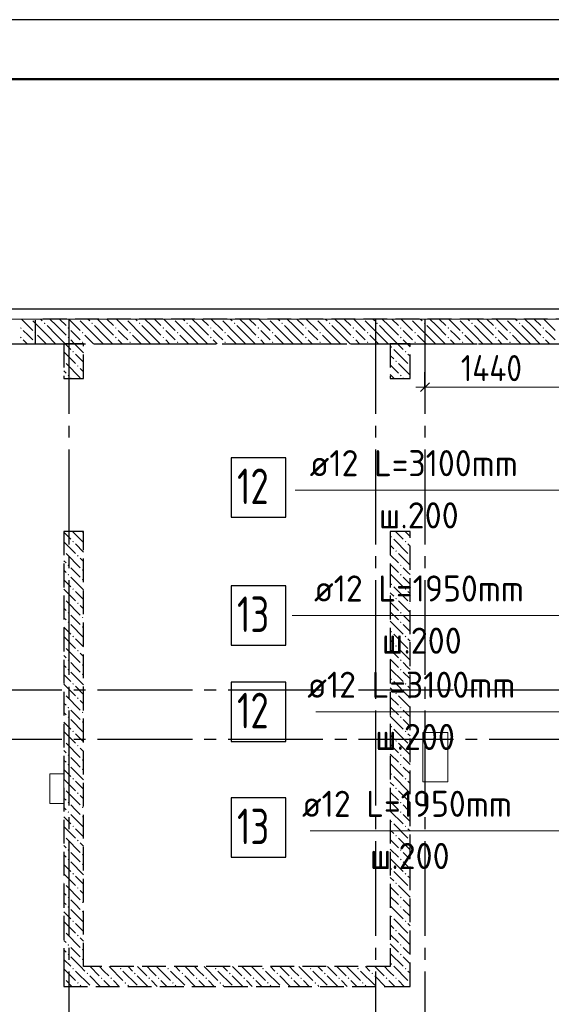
# Model space of a CAD drawing. Header units: millimetres. Extents: x 0 to 50400, y 0 to 35640.
# Tile 14 of 16: x 29720 to 35093, y 25681 to 35640. Entities that reach past the tile are written whole.
import ezdxf

# ---------------------------------------------------------------- set-up
doc = ezdxf.new("R2010")
doc.units = ezdxf.units.MM
doc.linetypes.add('______2', pattern=[324, 240, -84])
doc.linetypes.add('______5', pattern=[1320, 960, -120, 120, -120])
for name, color, linetype, lineweight in [('Standard', 7, 'Continuous', 25), ('ДОП Верх по Х', 7, 'Continuous', 25), ('ЖБ Перекрытие верхний уровень', 7, 'Continuous', 35), ('ЖБ Стена верхний уровень', 7, 'Continuous', 35), ('Позиционная метка номер позиции', 7, 'Continuous', 13), ('Размерная линия_ общее', 7, 'Continuous', 13)]:
    doc.layers.add(name, color=color, linetype=linetype, lineweight=lineweight)
doc.layers.add('Оси', color=7, linetype='______5', true_color=0x656565)
doc.styles.add('ISOCPEUR', font='txt')

msp = doc.modelspace()

# ---------------------------------------------------------------- hatches: boundary and pattern name
at = {"layer": 'ЖБ Стена верхний уровень', "linetype": 'Continuous', "lineweight": 18, "transparency": 33554687}
for points in [[(29830.5, 32612.4), (29827.6, 32609.5), (29824.7, 32612.4)], [(29963.8, 32569.3), (29971.6, 32577.1), (29979.4, 32569.3), (29971.6, 32561.5)], [(30310.5, 32612.4), (30307.6, 32609.5), (30304.7, 32612.4)], [(30443.8, 32569.3), (30451.6, 32577.1), (30459.4, 32569.3), (30451.6, 32561.5)], [(30790.5, 32612.4), (30787.6, 32609.5), (30784.7, 32612.4)], [(30923.8, 32569.3), (30931.6, 32577.1), (30939.4, 32569.3), (30931.6, 32561.5)], [(31270.5, 32612.4), (31267.6, 32609.5), (31264.7, 32612.4)], [(31403.8, 32569.3), (31411.6, 32577.1), (31419.4, 32569.3), (31411.6, 32561.5)], [(31750.5, 32612.4), (31747.6, 32609.5), (31744.7, 32612.4)], [(31883.8, 32569.3), (31891.6, 32577.1), (31899.4, 32569.3), (31891.6, 32561.5)], [(32230.5, 32612.4), (32227.6, 32609.5), (32224.7, 32612.4)], [(32363.8, 32569.3), (32371.6, 32577.1), (32379.4, 32569.3), (32371.6, 32561.5)], [(32710.5, 32612.4), (32707.6, 32609.5), (32704.7, 32612.4)], [(32843.8, 32569.3), (32851.6, 32577.1), (32859.4, 32569.3), (32851.6, 32561.5)], [(33190.5, 32612.4), (33187.6, 32609.5), (33184.7, 32612.4)], [(33323.8, 32569.3), (33331.6, 32577.1), (33339.4, 32569.3), (33331.6, 32561.5)], [(33670.5, 32612.4), (33667.6, 32609.5), (33664.7, 32612.4)], [(33803.8, 32569.3), (33811.6, 32577.1), (33819.4, 32569.3), (33811.6, 32561.5)], [(34150.5, 32612.4), (34147.6, 32609.5), (34144.7, 32612.4)], [(34283.8, 32569.3), (34291.6, 32577.1), (34299.4, 32569.3), (34291.6, 32561.5)], [(34630.5, 32612.4), (34627.6, 32609.5), (34624.7, 32612.4)], [(34763.8, 32569.3), (34771.6, 32577.1), (34779.4, 32569.3), (34771.6, 32561.5)], [(29723.8, 32521.3), (29731.6, 32529.1), (29739.4, 32521.3), (29731.6, 32513.5)], [(29867.8, 32473.3), (29875.6, 32481.1), (29883.4, 32473.3), (29875.6, 32465.5)], [(30203.8, 32521.3), (30211.6, 32529.1), (30219.4, 32521.3), (30211.6, 32513.5)], [(30347.8, 32473.3), (30355.6, 32481.1), (30363.4, 32473.3), (30355.6, 32465.5)], [(30683.8, 32521.3), (30691.6, 32529.1), (30699.4, 32521.3), (30691.6, 32513.5)], [(30827.8, 32473.3), (30835.6, 32481.1), (30843.4, 32473.3), (30835.6, 32465.5)], [(31163.8, 32521.3), (31171.6, 32529.1), (31179.4, 32521.3), (31171.6, 32513.5)], [(31307.8, 32473.3), (31315.6, 32481.1), (31323.4, 32473.3), (31315.6, 32465.5)], [(31643.8, 32521.3), (31651.6, 32529.1), (31659.4, 32521.3), (31651.6, 32513.5)], [(31787.8, 32473.3), (31795.6, 32481.1), (31803.4, 32473.3), (31795.6, 32465.5)], [(32123.8, 32521.3), (32131.6, 32529.1), (32139.4, 32521.3), (32131.6, 32513.5)], [(32267.8, 32473.3), (32275.6, 32481.1), (32283.4, 32473.3), (32275.6, 32465.5)], [(32603.8, 32521.3), (32611.6, 32529.1), (32619.4, 32521.3), (32611.6, 32513.5)], [(32747.8, 32473.3), (32755.6, 32481.1), (32763.4, 32473.3), (32755.6, 32465.5)], [(33083.8, 32521.3), (33091.6, 32529.1), (33099.4, 32521.3), (33091.6, 32513.5)], [(33227.8, 32473.3), (33235.6, 32481.1), (33243.4, 32473.3), (33235.6, 32465.5)], [(33563.8, 32521.3), (33571.6, 32529.1), (33579.4, 32521.3), (33571.6, 32513.5)], [(33707.8, 32473.3), (33715.6, 32481.1), (33723.4, 32473.3), (33715.6, 32465.5)], [(34043.8, 32521.3), (34051.6, 32529.1), (34059.4, 32521.3), (34051.6, 32513.5)], [(34187.8, 32473.3), (34195.6, 32481.1), (34203.4, 32473.3), (34195.6, 32465.5)], [(34523.8, 32521.3), (34531.6, 32529.1), (34539.4, 32521.3), (34531.6, 32513.5)], [(34667.8, 32473.3), (34675.6, 32481.1), (34683.4, 32473.3), (34675.6, 32465.5)], [(35003.8, 32521.3), (35011.6, 32529.1), (35019.4, 32521.3), (35011.6, 32513.5)], [(29723.8, 32425.3), (29731.6, 32433.1), (29739.4, 32425.3), (29731.6, 32417.5)], [(29867.8, 32377.3), (29875.6, 32385.1), (29883.4, 32377.3), (29875.6, 32369.5)], [(30203.8, 32425.3), (30211.6, 32433.1), (30219.4, 32425.3), (30211.6, 32417.5)], [(30347.8, 32377.3), (30355.6, 32385.1), (30363.4, 32377.3), (30355.6, 32369.5)], [(30683.8, 32425.3), (30691.6, 32433.1), (30699.4, 32425.3), (30691.6, 32417.5)], [(30827.8, 32377.3), (30835.6, 32385.1), (30843.4, 32377.3), (30835.6, 32369.5)], [(31163.8, 32425.3), (31171.6, 32433.1), (31179.4, 32425.3), (31171.6, 32417.5)], [(31307.8, 32377.3), (31315.6, 32385.1), (31323.4, 32377.3), (31315.6, 32369.5)], [(31643.8, 32425.3), (31651.6, 32433.1), (31659.4, 32425.3), (31651.6, 32417.5)], [(31787.8, 32377.3), (31795.6, 32385.1), (31803.4, 32377.3), (31795.6, 32369.5)], [(32123.8, 32425.3), (32131.6, 32433.1), (32139.4, 32425.3), (32131.6, 32417.5)], [(32267.8, 32377.3), (32275.6, 32385.1), (32283.4, 32377.3), (32275.6, 32369.5)], [(32603.8, 32425.3), (32611.6, 32433.1), (32619.4, 32425.3), (32611.6, 32417.5)], [(32747.8, 32377.3), (32755.6, 32385.1), (32763.4, 32377.3), (32755.6, 32369.5)], [(33083.8, 32425.3), (33091.6, 32433.1), (33099.4, 32425.3), (33091.6, 32417.5)], [(33227.8, 32377.3), (33235.6, 32385.1), (33243.4, 32377.3), (33235.6, 32369.5)], [(33563.8, 32425.3), (33571.6, 32433.1), (33579.4, 32425.3), (33571.6, 32417.5)], [(33707.8, 32377.3), (33715.6, 32385.1), (33723.4, 32377.3), (33715.6, 32369.5)], [(34043.8, 32425.3), (34051.6, 32433.1), (34059.4, 32425.3), (34051.6, 32417.5)], [(34187.8, 32377.3), (34195.6, 32385.1), (34203.4, 32377.3), (34195.6, 32369.5)], [(34523.8, 32425.3), (34531.6, 32433.1), (34539.4, 32425.3), (34531.6, 32417.5)], [(34667.8, 32377.3), (34675.6, 32385.1), (34683.4, 32377.3), (34675.6, 32369.5)], [(35003.8, 32425.3), (35011.6, 32433.1), (35019.4, 32425.3), (35011.6, 32417.5)], [(30251.8, 32281.3), (30259.6, 32289.1), (30267.4, 32281.3), (30259.6, 32273.5)], [(33467.8, 32329.3), (33475.6, 32337.1), (33483.4, 32329.3), (33475.6, 32321.5)], [(33611.8, 32281.3), (33619.6, 32289.1), (33627.4, 32281.3), (33619.6, 32273.5)], [(30165, 32191.7), (30171.4, 32185.3), (30165, 32178.9)], [(33515.8, 32185.3), (33523.6, 32193.1), (33531.4, 32185.3), (33523.6, 32177.5)], [(30299.8, 32137.3), (30307.6, 32145.1), (30315.4, 32137.3), (30307.6, 32129.5)], [(33659.8, 32137.3), (33665.2, 32142.7), (33665.2, 32131.9)], [(30203.8, 32041.3), (30211.6, 32049.1), (30219.4, 32041.3), (30211.6, 32033.5)], [(33563.8, 32041.3), (33571.6, 32049.1), (33579.4, 32041.3), (33571.6, 32033.5)], [(30347.8, 30457.3), (30352.9, 30462.4), (30358.3, 30462.4), (30363.4, 30457.3), (30355.6, 30449.5)], [(33467.8, 30409.3), (33475.6, 30417.1), (33483.4, 30409.3), (33475.6, 30401.5)], [(30251.8, 30361.3), (30259.6, 30369.1), (30267.4, 30361.3), (30259.6, 30353.5)], [(33611.8, 30361.3), (33619.6, 30369.1), (33627.4, 30361.3), (33619.6, 30353.5)], [(30165.3, 30271.4), (30171.4, 30265.3), (30165.3, 30259.2)], [(30299.8, 30217.3), (30307.6, 30225.1), (30315.4, 30217.3), (30307.6, 30209.5)], [(33515.8, 30265.3), (33523.6, 30273.1), (33531.4, 30265.3), (33523.6, 30257.5)], [(33659.8, 30217.3), (33665.4, 30222.9), (33665.4, 30211.7)], [(30203.8, 30121.3), (30211.6, 30129.1), (30219.4, 30121.3), (30211.6, 30113.5)], [(30347.8, 30073.3), (30355.6, 30081.1), (30363.4, 30073.3), (30355.6, 30065.5)], [(33563.8, 30121.3), (33571.6, 30129.1), (33579.4, 30121.3), (33571.6, 30113.5)], [(30203.8, 30025.3), (30211.6, 30033.1), (30219.4, 30025.3), (30211.6, 30017.5)], [(30347.8, 29977.3), (30355.6, 29985.1), (30363.4, 29977.3), (30355.6, 29969.5)], [(33563.8, 30025.3), (33571.6, 30033.1), (33579.4, 30025.3), (33571.6, 30017.5)], [(30251.8, 29881.3), (30259.6, 29889.1), (30267.4, 29881.3), (30259.6, 29873.5)], [(33467.8, 29929.3), (33475.6, 29937.1), (33483.4, 29929.3), (33475.6, 29921.5)], [(33611.8, 29881.3), (33619.6, 29889.1), (33627.4, 29881.3), (33619.6, 29873.5)], [(30165.2, 29791.4), (30171.4, 29785.3), (30165.2, 29779.1)], [(33515.8, 29785.3), (33523.6, 29793.1), (33531.4, 29785.3), (33523.6, 29777.5)], [(30299.8, 29737.3), (30307.6, 29745.1), (30315.4, 29737.3), (30307.6, 29729.5)], [(33659.8, 29737.3), (33665.4, 29742.9), (33665.4, 29731.7)], [(30203.8, 29641.3), (30211.6, 29649.1), (30219.4, 29641.3), (30211.6, 29633.5)], [(30347.8, 29593.3), (30355.6, 29601.1), (30363.4, 29593.3), (30355.6, 29585.5)], [(33563.8, 29641.3), (33571.6, 29649.1), (33579.4, 29641.3), (33571.6, 29633.5)], [(30203.8, 29545.3), (30211.6, 29553.1), (30219.4, 29545.3), (30211.6, 29537.5)], [(30347.8, 29497.3), (30355.6, 29505.1), (30363.4, 29497.3), (30355.6, 29489.5)], [(33563.8, 29545.3), (33571.6, 29553.1), (33579.4, 29545.3), (33571.6, 29537.5)], [(30251.8, 29401.3), (30259.6, 29409.1), (30267.4, 29401.3), (30259.6, 29393.5)], [(33467.8, 29449.3), (33475.6, 29457.1), (33483.4, 29449.3), (33475.6, 29441.5)], [(33611.8, 29401.3), (33619.6, 29409.1), (33627.4, 29401.3), (33619.6, 29393.5)], [(30165.2, 29311.5), (30171.4, 29305.3), (30165.2, 29299.1)], [(33515.8, 29305.3), (33523.6, 29313.1), (33531.4, 29305.3), (33523.6, 29297.5)], [(30299.8, 29257.3), (30307.6, 29265.1), (30315.4, 29257.3), (30307.6, 29249.5)], [(33659.8, 29257.3), (33665.4, 29262.9), (33665.4, 29251.7)], [(30203.8, 29161.3), (30211.6, 29169.1), (30219.4, 29161.3), (30211.6, 29153.5)], [(30347.8, 29113.3), (30355.6, 29121.1), (30363.4, 29113.3), (30355.6, 29105.5)], [(33563.8, 29161.3), (33571.6, 29169.1), (33579.4, 29161.3), (33571.6, 29153.5)], [(30203.8, 29065.3), (30211.6, 29073.1), (30219.4, 29065.3), (30211.6, 29057.5)], [(30347.8, 29017.3), (30355.6, 29025.1), (30363.4, 29017.3), (30355.6, 29009.5)], [(33563.8, 29065.3), (33571.6, 29073.1), (33579.4, 29065.3), (33571.6, 29057.5)], [(30251.8, 28921.3), (30259.6, 28929.1), (30267.4, 28921.3), (30259.6, 28913.5)], [(33467.8, 28969.3), (33475.6, 28977.1), (33483.4, 28969.3), (33475.6, 28961.5)], [(33611.8, 28921.3), (33619.6, 28929.1), (33627.4, 28921.3), (33619.6, 28913.5)], [(30165.2, 28831.5), (30171.4, 28825.3), (30165.2, 28819.1)], [(30299.8, 28777.3), (30307.6, 28785.1), (30315.4, 28777.3), (30307.6, 28769.5)], [(33515.8, 28825.3), (33523.6, 28833.1), (33531.4, 28825.3), (33523.6, 28817.5)], [(33659.8, 28777.3), (33665.4, 28782.9), (33665.4, 28771.7)], [(30203.8, 28681.3), (30211.6, 28689.1), (30219.4, 28681.3), (30211.6, 28673.5)], [(33563.8, 28681.3), (33571.6, 28689.1), (33579.4, 28681.3), (33571.6, 28673.5)], [(30203.8, 28585.3), (30211.6, 28593.1), (30219.4, 28585.3), (30211.6, 28577.5)], [(30347.8, 28633.3), (30355.6, 28641.1), (30363.4, 28633.3), (30355.6, 28625.5)], [(33563.8, 28585.3), (33571.6, 28593.1), (33579.4, 28585.3), (33571.6, 28577.5)], [(30347.8, 28537.3), (30355.6, 28545.1), (30363.4, 28537.3), (30355.6, 28529.5)], [(33467.8, 28489.3), (33475.6, 28497.1), (33483.4, 28489.3), (33475.6, 28481.5)], [(30251.8, 28441.3), (30259.6, 28449.1), (30267.4, 28441.3), (30259.6, 28433.5)], [(33611.8, 28441.3), (33619.6, 28449.1), (33627.4, 28441.3), (33619.6, 28433.5)], [(30165.2, 28351.5), (30171.4, 28345.3), (30165.2, 28339.1)], [(30299.8, 28297.3), (30307.6, 28305.1), (30315.4, 28297.3), (30307.6, 28289.5)], [(33515.8, 28345.3), (33523.6, 28353.1), (33531.4, 28345.3), (33523.6, 28337.5)], [(33659.8, 28297.3), (33665.4, 28302.9), (33665.4, 28291.7)], [(30203.8, 28201.3), (30211.6, 28209.1), (30219.4, 28201.3), (30211.6, 28193.5)], [(33563.8, 28201.3), (33571.6, 28209.1), (33579.4, 28201.3), (33571.6, 28193.5)], [(30203.8, 28105.3), (30211.6, 28113.1), (30219.4, 28105.3), (30211.6, 28097.5)], [(30347.8, 28153.3), (30355.6, 28161.1), (30363.4, 28153.3), (30355.6, 28145.5)], [(33563.8, 28105.3), (33571.6, 28113.1), (33579.4, 28105.3), (33571.6, 28097.5)], [(30347.8, 28057.3), (30355.6, 28065.1), (30363.4, 28057.3), (30355.6, 28049.5)], [(33467.8, 28009.3), (33475.6, 28017.1), (33483.4, 28009.3), (33475.6, 28001.5)], [(30251.8, 27961.3), (30259.6, 27969.1), (30267.4, 27961.3), (30259.6, 27953.5)], [(33611.8, 27961.3), (33619.6, 27969.1), (33627.4, 27961.3), (33619.6, 27953.5)], [(30165.2, 27871.5), (30171.4, 27865.3), (30165.2, 27859.1)], [(30299.8, 27817.3), (30307.6, 27825.1), (30315.4, 27817.3), (30307.6, 27809.5)], [(33515.8, 27865.3), (33523.6, 27873.1), (33531.4, 27865.3), (33523.6, 27857.5)], [(33659.8, 27817.3), (33665.3, 27822.8), (33665.3, 27811.7)], [(30203.8, 27721.3), (30211.6, 27729.1), (30219.4, 27721.3), (30211.6, 27713.5)], [(33563.8, 27721.3), (33571.6, 27729.1), (33579.4, 27721.3), (33571.6, 27713.5)], [(30203.8, 27625.3), (30211.6, 27633.1), (30219.4, 27625.3), (30211.6, 27617.5)], [(30347.8, 27673.3), (30355.6, 27681.1), (30363.4, 27673.3), (30355.6, 27665.5)], [(33563.8, 27625.3), (33571.6, 27633.1), (33579.4, 27625.3), (33571.6, 27617.5)], [(30251.8, 27481.3), (30259.6, 27489.1), (30267.4, 27481.3), (30259.6, 27473.5)], [(30347.8, 27577.3), (30355.6, 27585.1), (30363.4, 27577.3), (30355.6, 27569.5)], [(33467.8, 27529.3), (33475.6, 27537.1), (33483.4, 27529.3), (33475.6, 27521.5)], [(33611.8, 27481.3), (33619.6, 27489.1), (33627.4, 27481.3), (33619.6, 27473.5)], [(30165.1, 27391.5), (30171.4, 27385.3), (30165.1, 27379.1)], [(33515.8, 27385.3), (33523.6, 27393.1), (33531.4, 27385.3), (33523.6, 27377.5)], [(30299.8, 27337.3), (30307.6, 27345.1), (30315.4, 27337.3), (30307.6, 27329.5)], [(33659.8, 27337.3), (33665.3, 27342.8), (33665.3, 27331.8)], [(30203.8, 27241.3), (30211.6, 27249.1), (30219.4, 27241.3), (30211.6, 27233.5)], [(30347.8, 27193.3), (30355.6, 27201.1), (30363.4, 27193.3), (30355.6, 27185.5)], [(33563.8, 27241.3), (33571.6, 27249.1), (33579.4, 27241.3), (33571.6, 27233.5)], [(30203.8, 27145.3), (30211.6, 27153.1), (30219.4, 27145.3), (30211.6, 27137.5)], [(30347.8, 27097.3), (30355.6, 27105.1), (30363.4, 27097.3), (30355.6, 27089.5)], [(33563.8, 27145.3), (33571.6, 27153.1), (33579.4, 27145.3), (33571.6, 27137.5)], [(30251.8, 27001.3), (30259.6, 27009.1), (30267.4, 27001.3), (30259.6, 26993.5)], [(33467.8, 27049.3), (33475.6, 27057.1), (33483.4, 27049.3), (33475.6, 27041.5)], [(33611.8, 27001.3), (33619.6, 27009.1), (33627.4, 27001.3), (33619.6, 26993.5)], [(30165.1, 26911.6), (30171.4, 26905.3), (30165.1, 26899)], [(33515.8, 26905.3), (33523.6, 26913.1), (33531.4, 26905.3), (33523.6, 26897.5)], [(30299.8, 26857.3), (30307.6, 26865.1), (30315.4, 26857.3), (30307.6, 26849.5)], [(33659.8, 26857.3), (33665.3, 26862.8), (33665.3, 26851.8)], [(30203.8, 26761.3), (30211.6, 26769.1), (30219.4, 26761.3), (30211.6, 26753.5)], [(30347.8, 26713.3), (30355.6, 26721.1), (30363.4, 26713.3), (30355.6, 26705.5)], [(33563.8, 26761.3), (33571.6, 26769.1), (33579.4, 26761.3), (33571.6, 26753.5)], [(30203.8, 26665.3), (30211.6, 26673.1), (30219.4, 26665.3), (30211.6, 26657.5)], [(30347.8, 26617.3), (30355.6, 26625.1), (30363.4, 26617.3), (30355.6, 26609.5)], [(33563.8, 26665.3), (33571.6, 26673.1), (33579.4, 26665.3), (33571.6, 26657.5)], [(30251.8, 26521.3), (30259.6, 26529.1), (30267.4, 26521.3), (30259.6, 26513.5)], [(33467.8, 26569.3), (33475.6, 26577.1), (33483.4, 26569.3), (33475.6, 26561.5)], [(33611.8, 26521.3), (33619.6, 26529.1), (33627.4, 26521.3), (33619.6, 26513.5)], [(30165.1, 26431.6), (30171.4, 26425.3), (30165.1, 26419)], [(33515.8, 26425.3), (33523.6, 26433.1), (33531.4, 26425.3), (33523.6, 26417.5)], [(30299.8, 26377.3), (30307.6, 26385.1), (30315.4, 26377.3), (30307.6, 26369.5)], [(33659.8, 26377.3), (33665.3, 26382.8), (33665.3, 26371.8)], [(30203.8, 26281.3), (30211.6, 26289.1), (30219.4, 26281.3), (30211.6, 26273.5)], [(30203.8, 26185.3), (30211.6, 26193.1), (30219.4, 26185.3), (30211.6, 26177.5)], [(30347.8, 26233.3), (30355.6, 26241.1), (30363.4, 26233.3), (30355.6, 26225.5)], [(33563.8, 26281.3), (33571.6, 26289.1), (33579.4, 26281.3), (33571.6, 26273.5)], [(33563.8, 26185.3), (33571.6, 26193.1), (33579.4, 26185.3), (33571.6, 26177.5)], [(30347.8, 26137.3), (30355.6, 26145.1), (30363.4, 26137.3), (30355.6, 26129.5)], [(33467.8, 26089.3), (33475.6, 26097.1), (33483.4, 26089.3), (33475.6, 26081.5)], [(30251.8, 26041.3), (30259.6, 26049.1), (30267.4, 26041.3), (30259.6, 26033.5)], [(30395.8, 25993.3), (30403.6, 26001.1), (30411.4, 25993.3), (30403.6, 25985.5)], [(30731.8, 26041.3), (30739.6, 26049.1), (30747.4, 26041.3), (30739.6, 26033.5)], [(30875.8, 25993.3), (30883.6, 26001.1), (30891.4, 25993.3), (30883.6, 25985.5)], [(31211.8, 26041.3), (31219.6, 26049.1), (31227.4, 26041.3), (31219.6, 26033.5)], [(31355.8, 25993.3), (31363.6, 26001.1), (31371.4, 25993.3), (31363.6, 25985.5)], [(31691.8, 26041.3), (31699.6, 26049.1), (31707.4, 26041.3), (31699.6, 26033.5)], [(31835.8, 25993.3), (31843.6, 26001.1), (31851.4, 25993.3), (31843.6, 25985.5)], [(32171.8, 26041.3), (32179.6, 26049.1), (32187.4, 26041.3), (32179.6, 26033.5)], [(32315.8, 25993.3), (32323.6, 26001.1), (32331.4, 25993.3), (32323.6, 25985.5)], [(32651.8, 26041.3), (32659.6, 26049.1), (32667.4, 26041.3), (32659.6, 26033.5)], [(32795.8, 25993.3), (32803.6, 26001.1), (32811.4, 25993.3), (32803.6, 25985.5)], [(33131.8, 26041.3), (33139.6, 26049.1), (33147.4, 26041.3), (33139.6, 26033.5)], [(33275.8, 25993.3), (33283.6, 26001.1), (33291.4, 25993.3), (33283.6, 25985.5)], [(33611.8, 26041.3), (33619.6, 26049.1), (33627.4, 26041.3), (33619.6, 26033.5)], [(30165.1, 25951.6), (30171.4, 25945.3), (30165.1, 25939)], [(30299.8, 25897.3), (30307.6, 25905.1), (30315.4, 25897.3), (30307.6, 25889.5)], [(30539.8, 25945.3), (30547.6, 25953.1), (30555.4, 25945.3), (30547.6, 25937.5)], [(30635.8, 25945.3), (30643.6, 25953.1), (30651.4, 25945.3), (30643.6, 25937.5)], [(30779.8, 25897.3), (30787.6, 25905.1), (30795.4, 25897.3), (30787.6, 25889.5)], [(31019.8, 25945.3), (31027.6, 25953.1), (31035.4, 25945.3), (31027.6, 25937.5)], [(31115.8, 25945.3), (31123.6, 25953.1), (31131.4, 25945.3), (31123.6, 25937.5)], [(31259.8, 25897.3), (31267.6, 25905.1), (31275.4, 25897.3), (31267.6, 25889.5)], [(31499.8, 25945.3), (31507.6, 25953.1), (31515.4, 25945.3), (31507.6, 25937.5)], [(31595.8, 25945.3), (31603.6, 25953.1), (31611.4, 25945.3), (31603.6, 25937.5)], [(31739.8, 25897.3), (31747.6, 25905.1), (31755.4, 25897.3), (31747.6, 25889.5)], [(31979.8, 25945.3), (31987.6, 25953.1), (31995.4, 25945.3), (31987.6, 25937.5)], [(32075.8, 25945.3), (32083.6, 25953.1), (32091.4, 25945.3), (32083.6, 25937.5)], [(32219.8, 25897.3), (32227.6, 25905.1), (32235.4, 25897.3), (32227.6, 25889.5)], [(32459.8, 25945.3), (32467.6, 25953.1), (32475.4, 25945.3), (32467.6, 25937.5)], [(32555.8, 25945.3), (32563.6, 25953.1), (32571.4, 25945.3), (32563.6, 25937.5)], [(32699.8, 25897.3), (32707.6, 25905.1), (32715.4, 25897.3), (32707.6, 25889.5)], [(32939.8, 25945.3), (32947.6, 25953.1), (32955.4, 25945.3), (32947.6, 25937.5)], [(33035.8, 25945.3), (33043.6, 25953.1), (33051.4, 25945.3), (33043.6, 25937.5)], [(33179.8, 25897.3), (33187.6, 25905.1), (33195.4, 25897.3), (33187.6, 25889.5)], [(33419.8, 25945.3), (33427.6, 25953.1), (33435.4, 25945.3), (33427.6, 25937.5)], [(33515.8, 25945.3), (33523.6, 25953.1), (33531.4, 25945.3), (33523.6, 25937.5)], [(33659.8, 25897.3), (33665.3, 25902.8), (33665.3, 25891.8)]]:
    msp.add_hatch(color=7, dxfattribs=at).paths.add_polyline_path(points, flags=16)

# ---------------------------------------------------------------- linework, layer by layer
at = {"layer": 'Standard', "color": 7, "linetype": 'Continuous', "lineweight": 25, "transparency": 33554687}
msp.add_lwpolyline([(0, 0), (50400, 0), (50400, 35640), (0, 35640), (0, 0)], close=True, dxfattribs=at)
at = {"layer": 'Standard', "color": 7, "linetype": 'Continuous', "lineweight": 50, "transparency": 33554687}
msp.add_lwpolyline([(2400, 35040), (49800, 35040), (49800, 600), (2400, 600), (2400, 35040)], close=True, dxfattribs=at)
at = {"layer": 'Standard', "color": 254, "linetype": 'Continuous', "lineweight": -3, "true_color": 0xc4c4ff, "transparency": 33554687}
msp.add_lwpolyline([(7965.1, 10212.4), (40365.1, 10212.4), (40365.1, 32712.4), (7965.1, 32712.4), (7965.1, 10212.4)], dxfattribs=at)
at = {"layer": 'ДОП Верх по Х', "color": 7, "linetype": 'Continuous', "lineweight": 25, "transparency": 33554687}
for points in [[(31856.7, 30608.2), (32408.7, 30608.2), (32408.7, 31208.2), (31856.7, 31208.2), (31856.7, 30608.2)], [(31856.7, 29314.2), (32408.7, 29314.2), (32408.7, 29914.2), (31856.7, 29914.2), (31856.7, 29314.2)], [(31856.7, 28340.3), (32408.7, 28340.3), (32408.7, 28940.3), (31856.7, 28940.3), (31856.7, 28340.3)], [(31856.7, 27168.2), (32408.7, 27168.2), (32408.7, 27768.2), (31856.7, 27768.2), (31856.7, 27168.2)]]:
    msp.add_lwpolyline(points, dxfattribs=at)
at = {"layer": 'ЖБ Перекрытие верхний уровень', "color": 7, "linetype": 'Continuous', "lineweight": 18, "transparency": 33554687}
for p, q in [((40265.1, 32612.4), (26895.1, 32612.4)), ((34045.4, 28430.9), (33795.4, 28430.9)), ((33795.4, 28430.9), (33795.4, 27930.9)), ((34045.4, 27930.9), (34045.4, 28430.9)), ((30165.1, 28012.4), (30025.1, 28012.4)), ((30025.1, 28012.4), (30025.1, 27712.4)), ((30165.1, 27712.4), (30165.1, 28012.4)), ((33795.4, 27930.9), (34045.4, 27930.9)), ((30025.1, 27712.4), (30165.1, 27712.4))]:
    msp.add_line(p, q, dxfattribs=at)
at = {"layer": 'ЖБ Стена верхний уровень', "color": 9, "linetype": 'Continuous', "lineweight": 18, "true_color": 0xc7c7c7, "transparency": 33554687}
for p, q in [((29736.5, 32612.4), (29851.6, 32497.3)), ((29995.6, 32449.3), (29851.6, 32593.3)), ((29928.5, 32612.4), (29947.6, 32593.3)), ((30091.6, 32545.3), (30024.5, 32612.4)), ((30120.5, 32612.4), (30187.6, 32545.3)), ((30216.5, 32612.4), (30331.6, 32497.3)), ((30475.6, 32449.3), (30331.6, 32593.3)), ((30408.5, 32612.4), (30427.6, 32593.3)), ((30571.6, 32545.3), (30504.5, 32612.4)), ((30600.5, 32612.4), (30667.6, 32545.3)), ((30696.5, 32612.4), (30811.6, 32497.3)), ((30955.6, 32449.3), (30811.6, 32593.3)), ((30888.5, 32612.4), (30907.6, 32593.3)), ((31051.6, 32545.3), (30984.5, 32612.4)), ((31080.5, 32612.4), (31147.6, 32545.3)), ((31176.5, 32612.4), (31291.6, 32497.3)), ((31435.6, 32449.3), (31291.6, 32593.3)), ((31368.5, 32612.4), (31387.6, 32593.3)), ((31531.6, 32545.3), (31464.5, 32612.4)), ((31560.5, 32612.4), (31627.6, 32545.3)), ((31656.5, 32612.4), (31771.6, 32497.3)), ((31915.6, 32449.3), (31771.6, 32593.3)), ((31848.5, 32612.4), (31867.6, 32593.3)), ((32011.6, 32545.3), (31944.5, 32612.4)), ((32040.5, 32612.4), (32107.6, 32545.3)), ((32136.5, 32612.4), (32251.6, 32497.3)), ((32395.6, 32449.3), (32251.6, 32593.3)), ((32328.5, 32612.4), (32347.6, 32593.3)), ((32491.6, 32545.3), (32424.5, 32612.4)), ((32520.5, 32612.4), (32587.6, 32545.3)), ((32616.5, 32612.4), (32731.6, 32497.3)), ((32875.6, 32449.3), (32731.6, 32593.3)), ((32808.5, 32612.4), (32827.6, 32593.3)), ((32971.6, 32545.3), (32904.5, 32612.4)), ((33000.5, 32612.4), (33067.6, 32545.3)), ((33096.5, 32612.4), (33211.6, 32497.3)), ((33355.6, 32449.3), (33211.6, 32593.3)), ((33288.5, 32612.4), (33307.6, 32593.3)), ((33451.6, 32545.3), (33384.5, 32612.4)), ((33480.5, 32612.4), (33547.6, 32545.3)), ((33576.5, 32612.4), (33691.6, 32497.3)), ((33835.6, 32449.3), (33691.6, 32593.3)), ((33768.5, 32612.4), (33787.6, 32593.3)), ((33931.6, 32545.3), (33864.5, 32612.4)), ((33960.5, 32612.4), (34027.6, 32545.3)), ((34056.5, 32612.4), (34171.6, 32497.3)), ((34315.6, 32449.3), (34171.6, 32593.3)), ((34248.5, 32612.4), (34267.6, 32593.3)), ((34411.6, 32545.3), (34344.5, 32612.4)), ((34440.5, 32612.4), (34507.6, 32545.3)), ((34536.5, 32612.4), (34651.6, 32497.3)), ((34795.6, 32449.3), (34651.6, 32593.3)), ((34728.5, 32612.4), (34747.6, 32593.3)), ((34891.6, 32545.3), (34824.5, 32612.4)), ((34920.5, 32612.4), (34987.6, 32545.3)), ((35016.5, 32612.4), (35131.6, 32497.3)), ((29803.6, 32449.3), (29755.6, 32497.3)), ((29995.6, 32545.3), (30091.6, 32449.3)), ((30091.6, 32545.3), (30187.6, 32449.3)), ((30283.6, 32449.3), (30235.6, 32497.3)), ((30475.6, 32545.3), (30571.6, 32449.3)), ((30571.6, 32545.3), (30667.6, 32449.3)), ((30763.6, 32449.3), (30715.6, 32497.3)), ((30955.6, 32545.3), (31051.6, 32449.3)), ((31051.6, 32545.3), (31147.6, 32449.3)), ((31243.6, 32449.3), (31195.6, 32497.3)), ((31435.6, 32545.3), (31531.6, 32449.3)), ((31531.6, 32545.3), (31627.6, 32449.3)), ((31723.6, 32449.3), (31675.6, 32497.3)), ((31915.6, 32545.3), (32011.6, 32449.3)), ((32011.6, 32545.3), (32107.6, 32449.3)), ((32203.6, 32449.3), (32155.6, 32497.3)), ((32395.6, 32545.3), (32491.6, 32449.3)), ((32491.6, 32545.3), (32587.6, 32449.3)), ((32683.6, 32449.3), (32635.6, 32497.3)), ((32875.6, 32545.3), (32971.6, 32449.3)), ((32971.6, 32545.3), (33067.6, 32449.3)), ((33163.6, 32449.3), (33115.6, 32497.3)), ((33355.6, 32545.3), (33451.6, 32449.3)), ((33451.6, 32545.3), (33547.6, 32449.3)), ((33643.6, 32449.3), (33595.6, 32497.3)), ((33835.6, 32545.3), (33931.6, 32449.3)), ((33931.6, 32545.3), (34027.6, 32449.3)), ((34123.6, 32449.3), (34075.6, 32497.3)), ((34315.6, 32545.3), (34411.6, 32449.3)), ((34411.6, 32545.3), (34507.6, 32449.3)), ((34603.6, 32449.3), (34555.6, 32497.3)), ((34795.6, 32545.3), (34891.6, 32449.3)), ((34891.6, 32545.3), (34987.6, 32449.3)), ((35083.6, 32449.3), (35035.6, 32497.3)), ((29755.6, 32401.3), (29794.5, 32362.4)), ((29851.6, 32401.3), (29803.6, 32449.3)), ((29899.6, 32449.3), (29986.5, 32362.4)), ((29995.6, 32449.3), (30082.5, 32362.4)), ((30091.6, 32449.3), (30178.5, 32362.4)), ((30235.6, 32401.3), (30274.5, 32362.4)), ((30331.6, 32401.3), (30283.6, 32449.3)), ((30379.6, 32449.3), (30466.5, 32362.4)), ((30475.6, 32449.3), (30562.5, 32362.4)), ((30571.6, 32449.3), (30658.5, 32362.4)), ((30715.6, 32401.3), (30754.5, 32362.4)), ((30811.6, 32401.3), (30763.6, 32449.3)), ((30859.6, 32449.3), (30946.5, 32362.4)), ((30955.6, 32449.3), (31042.5, 32362.4)), ((31051.6, 32449.3), (31138.5, 32362.4)), ((31195.6, 32401.3), (31234.5, 32362.4)), ((31291.6, 32401.3), (31243.6, 32449.3)), ((31339.6, 32449.3), (31426.5, 32362.4)), ((31435.6, 32449.3), (31522.5, 32362.4)), ((31531.6, 32449.3), (31618.5, 32362.4)), ((31675.6, 32401.3), (31714.5, 32362.4)), ((31771.6, 32401.3), (31723.6, 32449.3)), ((31819.6, 32449.3), (31906.5, 32362.4)), ((31915.6, 32449.3), (32002.5, 32362.4)), ((32011.6, 32449.3), (32098.5, 32362.4)), ((32155.6, 32401.3), (32194.5, 32362.4)), ((32251.6, 32401.3), (32203.6, 32449.3)), ((32299.6, 32449.3), (32386.5, 32362.4)), ((32395.6, 32449.3), (32482.5, 32362.4)), ((32491.6, 32449.3), (32578.5, 32362.4)), ((32635.6, 32401.3), (32674.5, 32362.4)), ((32731.6, 32401.3), (32683.6, 32449.3)), ((32779.6, 32449.3), (32866.5, 32362.4)), ((32875.6, 32449.3), (32962.5, 32362.4)), ((32971.6, 32449.3), (33058.5, 32362.4)), ((33115.6, 32401.3), (33154.5, 32362.4)), ((33211.6, 32401.3), (33163.6, 32449.3)), ((33259.6, 32449.3), (33346.5, 32362.4)), ((33355.6, 32449.3), (33442.5, 32362.4)), ((33451.6, 32449.3), (33538.5, 32362.4)), ((33595.6, 32401.3), (33634.5, 32362.4)), ((33691.6, 32401.3), (33643.6, 32449.3)), ((33739.6, 32449.3), (33826.5, 32362.4)), ((33835.6, 32449.3), (33922.5, 32362.4)), ((33931.6, 32449.3), (34018.5, 32362.4)), ((34075.6, 32401.3), (34114.5, 32362.4)), ((34171.6, 32401.3), (34123.6, 32449.3)), ((34219.6, 32449.3), (34306.5, 32362.4)), ((34315.6, 32449.3), (34402.5, 32362.4)), ((34411.6, 32449.3), (34498.5, 32362.4)), ((34555.6, 32401.3), (34594.5, 32362.4)), ((34651.6, 32401.3), (34603.6, 32449.3)), ((34699.6, 32449.3), (34786.5, 32362.4)), ((34795.6, 32449.3), (34882.5, 32362.4)), ((34891.6, 32449.3), (34978.5, 32362.4)), ((35035.6, 32401.3), (35074.5, 32362.4)), ((35131.6, 32401.3), (35083.6, 32449.3)), ((30165, 32279.9), (30283.6, 32161.3)), ((30178.5, 32362.4), (30235.6, 32305.3)), ((30274.5, 32362.4), (30365, 32271.9)), ((33499.6, 32305.3), (33643.6, 32161.3)), ((33538.5, 32362.4), (33595.6, 32305.3)), ((33634.5, 32362.4), (33665.1, 32331.7)), ((30283.6, 32257.3), (30365, 32175.9)), ((33499.6, 32209.3), (33465.2, 32243.7)), ((33643.6, 32257.3), (33665.2, 32235.7)), ((30165.1, 32087.8), (30187.6, 32065.3)), ((30187.6, 32161.3), (30331.6, 32017.3)), ((30365.1, 32079.8), (30331.6, 32113.3)), ((33465.2, 32147.7), (33547.6, 32065.3)), ((33547.6, 32161.3), (33665.3, 32043.6)), ((30240.5, 32012.4), (30235.6, 32017.3)), ((33465.2, 32051.6), (33504.5, 32012.4)), ((33600.5, 32012.4), (33595.6, 32017.3)), ((30165.3, 30455.6), (30235.6, 30385.3)), ((30254.5, 30462.4), (30365.3, 30351.6)), ((33499.6, 30385.3), (33643.6, 30241.3)), ((33518.5, 30462.4), (33595.6, 30385.3)), ((33614.5, 30462.4), (33665.4, 30411.4)), ((30165.3, 30359.6), (30283.6, 30241.3)), ((30283.6, 30337.3), (30365.3, 30255.6)), ((33499.6, 30289.3), (33465.4, 30323.5)), ((33643.6, 30337.3), (33665.4, 30315.4)), ((30187.6, 30241.3), (30331.6, 30097.3)), ((30365.3, 30159.6), (30331.6, 30193.3)), ((33465.4, 30227.5), (33547.6, 30145.3)), ((33547.6, 30241.3), (33665.4, 30123.5)), ((30165.3, 30167.6), (30187.6, 30145.3)), ((30283.6, 30049.3), (30235.6, 30097.3)), ((33465.4, 30131.5), (33547.6, 30049.3)), ((33643.6, 30049.3), (33595.6, 30097.3)), ((30165.3, 30071.6), (30187.6, 30049.3)), ((30235.6, 30001.3), (30365.2, 29871.6)), ((30331.6, 30001.3), (30283.6, 30049.3)), ((33465.4, 30035.5), (33595.6, 29905.3)), ((33595.6, 30001.3), (33665.4, 29931.5)), ((33665.4, 30027.5), (33643.6, 30049.3)), ((30165.2, 29879.6), (30283.6, 29761.3)), ((30165.3, 29975.6), (30235.6, 29905.3)), ((33499.6, 29905.3), (33643.6, 29761.3)), ((30283.6, 29857.3), (30365.2, 29775.6)), ((33499.6, 29809.3), (33465.4, 29843.5)), ((33643.6, 29857.3), (33665.4, 29835.5)), ((30165.2, 29687.6), (30187.6, 29665.3)), ((30187.6, 29761.3), (30331.6, 29617.3)), ((30365.2, 29679.7), (30331.6, 29713.3)), ((33465.4, 29747.5), (33547.6, 29665.3)), ((33547.6, 29761.3), (33665.4, 29643.5)), ((30165.2, 29591.7), (30187.6, 29569.3)), ((30283.6, 29569.3), (30235.6, 29617.3)), ((33465.4, 29651.5), (33547.6, 29569.3)), ((33643.6, 29569.3), (33595.6, 29617.3)), ((30165.2, 29495.6), (30235.6, 29425.3)), ((30235.6, 29521.3), (30365.2, 29391.6)), ((30331.6, 29521.3), (30283.6, 29569.3)), ((33465.4, 29555.5), (33595.6, 29425.3)), ((33595.6, 29521.3), (33665.4, 29451.5)), ((33665.4, 29547.5), (33643.6, 29569.3)), ((30165.2, 29399.7), (30283.6, 29281.3)), ((33499.6, 29425.3), (33643.6, 29281.3)), ((30187.6, 29281.3), (30331.6, 29137.3)), ((30283.6, 29377.3), (30365.2, 29295.7)), ((33499.6, 29329.3), (33465.4, 29363.5)), ((33547.6, 29281.3), (33665.4, 29163.5)), ((33643.6, 29377.3), (33665.4, 29355.5)), ((30165.2, 29207.7), (30187.6, 29185.3)), ((30365.2, 29199.7), (30331.6, 29233.3)), ((33465.4, 29267.5), (33547.6, 29185.3)), ((30165.2, 29111.7), (30187.6, 29089.3)), ((30283.6, 29089.3), (30235.6, 29137.3)), ((30331.6, 29041.3), (30283.6, 29089.3)), ((33465.4, 29171.5), (33547.6, 29089.3)), ((33643.6, 29089.3), (33595.6, 29137.3)), ((33665.4, 29067.5), (33643.6, 29089.3)), ((30165.2, 29015.7), (30235.6, 28945.3)), ((30235.6, 29041.3), (30365.2, 28911.7)), ((33465.4, 29075.5), (33595.6, 28945.3)), ((33595.6, 29041.3), (33665.4, 28971.5)), ((30165.2, 28919.7), (30283.6, 28801.3)), ((30283.6, 28897.3), (30365.2, 28815.7)), ((33499.6, 28849.3), (33465.4, 28883.5)), ((33499.6, 28945.3), (33643.6, 28801.3)), ((33643.6, 28897.3), (33665.4, 28875.5)), ((30187.6, 28801.3), (30331.6, 28657.3)), ((33465.4, 28787.5), (33547.6, 28705.3)), ((33547.6, 28801.3), (33665.4, 28683.5)), ((30165.2, 28727.7), (30187.6, 28705.3)), ((30365.2, 28719.7), (30331.6, 28753.3)), ((33465.4, 28691.5), (33547.6, 28609.3)), ((30165.2, 28631.7), (30187.6, 28609.3)), ((30283.6, 28609.3), (30235.6, 28657.3)), ((30331.6, 28561.3), (30283.6, 28609.3)), ((33465.4, 28595.5), (33595.6, 28465.3)), ((33643.6, 28609.3), (33595.6, 28657.3)), ((33665.4, 28587.5), (33643.6, 28609.3)), ((30165.2, 28535.7), (30235.6, 28465.3)), ((30235.6, 28561.3), (30365.2, 28431.7)), ((33595.6, 28561.3), (33665.4, 28491.5)), ((30165.2, 28439.7), (30283.6, 28321.3)), ((30283.6, 28417.3), (30365.2, 28335.7)), ((33499.6, 28369.3), (33465.4, 28403.5)), ((33499.6, 28465.3), (33643.6, 28321.3)), ((33643.6, 28417.3), (33665.4, 28395.5)), ((30187.6, 28321.3), (30331.6, 28177.3)), ((33465.3, 28307.5), (33547.6, 28225.3)), ((33547.6, 28321.3), (33665.4, 28203.5)), ((30165.2, 28247.7), (30187.6, 28225.3)), ((30365.2, 28239.7), (30331.6, 28273.3)), ((33465.3, 28211.5), (33547.6, 28129.3)), ((30165.2, 28151.7), (30187.6, 28129.3)), ((30283.6, 28129.3), (30235.6, 28177.3)), ((30331.6, 28081.3), (30283.6, 28129.3)), ((33465.3, 28115.5), (33595.6, 27985.3)), ((33643.6, 28129.3), (33595.6, 28177.3)), ((33665.3, 28107.5), (33643.6, 28129.3)), ((30165.2, 28055.7), (30235.6, 27985.3)), ((30235.6, 28081.3), (30365.2, 27951.7)), ((33499.6, 27985.3), (33643.6, 27841.3)), ((33595.6, 28081.3), (33665.3, 28011.5)), ((30165.2, 27959.7), (30283.6, 27841.3)), ((30283.6, 27937.3), (30365.2, 27855.7)), ((33499.6, 27889.3), (33465.3, 27923.5)), ((33643.6, 27937.3), (33665.3, 27915.5)), ((30187.6, 27841.3), (30331.6, 27697.3)), ((30365.2, 27759.7), (30331.6, 27793.3)), ((33465.3, 27827.5), (33547.6, 27745.3)), ((33547.6, 27841.3), (33665.3, 27723.5)), ((30165.2, 27767.7), (30187.6, 27745.3)), ((30283.6, 27649.3), (30235.6, 27697.3)), ((33465.3, 27731.6), (33547.6, 27649.3)), ((33643.6, 27649.3), (33595.6, 27697.3)), ((30165.2, 27671.7), (30187.6, 27649.3)), ((30235.6, 27601.3), (30365.2, 27471.7)), ((30331.6, 27601.3), (30283.6, 27649.3)), ((33465.3, 27635.6), (33595.6, 27505.3)), ((33595.6, 27601.3), (33665.3, 27531.5)), ((33665.3, 27627.6), (33643.6, 27649.3)), ((30165.2, 27575.7), (30235.6, 27505.3)), ((33499.6, 27505.3), (33643.6, 27361.3)), ((30165.2, 27479.7), (30283.6, 27361.3)), ((30283.6, 27457.3), (30365.1, 27375.7)), ((33499.6, 27409.3), (33465.3, 27443.6)), ((33643.6, 27457.3), (33665.3, 27435.6)), ((30165.1, 27287.7), (30187.6, 27265.3)), ((30187.6, 27361.3), (30331.6, 27217.3)), ((30365.1, 27279.7), (30331.6, 27313.3)), ((33465.3, 27347.6), (33547.6, 27265.3)), ((33547.6, 27361.3), (33665.3, 27243.6)), ((30165.1, 27191.7), (30187.6, 27169.3)), ((30283.6, 27169.3), (30235.6, 27217.3)), ((33465.3, 27251.6), (33547.6, 27169.3)), ((33643.6, 27169.3), (33595.6, 27217.3)), ((30165.1, 27095.7), (30235.6, 27025.3)), ((30235.6, 27121.3), (30365.1, 26991.7)), ((30331.6, 27121.3), (30283.6, 27169.3)), ((33465.3, 27155.6), (33595.6, 27025.3)), ((33595.6, 27121.3), (33665.3, 27051.6)), ((33665.3, 27147.6), (33643.6, 27169.3)), ((30165.1, 26999.7), (30283.6, 26881.3)), ((33499.6, 27025.3), (33643.6, 26881.3)), ((30283.6, 26977.3), (30365.1, 26895.8)), ((33499.6, 26929.3), (33465.3, 26963.6)), ((33643.6, 26977.3), (33665.3, 26955.6)), ((30165.1, 26807.8), (30187.6, 26785.3)), ((30187.6, 26881.3), (30331.6, 26737.3)), ((30365.1, 26799.8), (30331.6, 26833.3)), ((33465.3, 26867.6), (33547.6, 26785.3)), ((33547.6, 26881.3), (33665.3, 26763.6)), ((30165.1, 26711.8), (30187.6, 26689.3)), ((30283.6, 26689.3), (30235.6, 26737.3)), ((33465.3, 26771.6), (33547.6, 26689.3)), ((33643.6, 26689.3), (33595.6, 26737.3)), ((30165.1, 26615.8), (30235.6, 26545.3)), ((30235.6, 26641.3), (30365.1, 26511.8)), ((30331.6, 26641.3), (30283.6, 26689.3)), ((33465.3, 26675.6), (33595.6, 26545.3)), ((33595.6, 26641.3), (33665.3, 26571.6)), ((33665.3, 26667.6), (33643.6, 26689.3)), ((30165.1, 26519.8), (30283.6, 26401.3)), ((30283.6, 26497.3), (30365.1, 26415.8)), ((33499.6, 26545.3), (33643.6, 26401.3)), ((33643.6, 26497.3), (33665.3, 26475.6)), ((30187.6, 26401.3), (30331.6, 26257.3)), ((33499.6, 26449.3), (33465.3, 26483.6)), ((33547.6, 26401.3), (33665.3, 26283.6)), ((30165.1, 26327.8), (30187.6, 26305.3)), ((30365.1, 26319.8), (30331.6, 26353.3)), ((33465.3, 26387.6), (33547.6, 26305.3)), ((30165.1, 26231.8), (30187.6, 26209.3)), ((30283.6, 26209.3), (30235.6, 26257.3)), ((30331.6, 26161.3), (30283.6, 26209.3)), ((33465.3, 26291.6), (33547.6, 26209.3)), ((33465.3, 26195.6), (33595.6, 26065.3)), ((33643.6, 26209.3), (33595.6, 26257.3)), ((33665.3, 26187.6), (33643.6, 26209.3)), ((30165.1, 26135.8), (30235.6, 26065.3)), ((30235.6, 26161.3), (30334.5, 26062.4)), ((33595.6, 26161.3), (33665.3, 26091.6)), ((30165.1, 26039.8), (30283.6, 25921.3)), ((30283.6, 26017.3), (30427.6, 25873.3)), ((30334.5, 26062.4), (30379.6, 26017.3)), ((30430.5, 26062.4), (30523.6, 25969.3)), ((30571.6, 26017.3), (30526.5, 26062.4)), ((30619.6, 25969.3), (30571.6, 26017.3)), ((30622.5, 26062.4), (30763.6, 25921.3)), ((30763.6, 26017.3), (30907.6, 25873.3)), ((30814.5, 26062.4), (30859.6, 26017.3)), ((30910.5, 26062.4), (31003.6, 25969.3)), ((31051.6, 26017.3), (31006.5, 26062.4)), ((31099.6, 25969.3), (31051.6, 26017.3)), ((31102.5, 26062.4), (31243.6, 25921.3)), ((31243.6, 26017.3), (31387.6, 25873.3)), ((31294.5, 26062.4), (31339.6, 26017.3)), ((31390.5, 26062.4), (31483.6, 25969.3)), ((31531.6, 26017.3), (31486.5, 26062.4)), ((31579.6, 25969.3), (31531.6, 26017.3)), ((31582.5, 26062.4), (31723.6, 25921.3)), ((31723.6, 26017.3), (31867.6, 25873.3)), ((31774.5, 26062.4), (31819.6, 26017.3)), ((31870.5, 26062.4), (31963.6, 25969.3)), ((32011.6, 26017.3), (31966.5, 26062.4)), ((32059.6, 25969.3), (32011.6, 26017.3)), ((32062.5, 26062.4), (32203.6, 25921.3)), ((32203.6, 26017.3), (32347.6, 25873.3)), ((32254.5, 26062.4), (32299.6, 26017.3)), ((32350.5, 26062.4), (32443.6, 25969.3)), ((32491.6, 26017.3), (32446.5, 26062.4)), ((32539.6, 25969.3), (32491.6, 26017.3)), ((32542.5, 26062.4), (32683.6, 25921.3)), ((32683.6, 26017.3), (32827.6, 25873.3)), ((32734.5, 26062.4), (32779.6, 26017.3)), ((32830.5, 26062.4), (32923.6, 25969.3)), ((32971.6, 26017.3), (32926.5, 26062.4)), ((33019.6, 25969.3), (32971.6, 26017.3)), ((33022.5, 26062.4), (33163.6, 25921.3)), ((33163.6, 26017.3), (33307.6, 25873.3)), ((33214.5, 26062.4), (33259.6, 26017.3)), ((33310.5, 26062.4), (33403.6, 25969.3)), ((33451.6, 26017.3), (33406.5, 26062.4)), ((33465.3, 26003.6), (33451.6, 26017.3)), ((33499.6, 25969.3), (33465.3, 26003.6)), ((33499.6, 26065.3), (33643.6, 25921.3)), ((33643.6, 26017.3), (33665.3, 25995.6)), ((30187.6, 25921.3), (30246.5, 25862.4)), ((30534.5, 25862.4), (30427.6, 25969.3)), ((30571.6, 25921.3), (30630.5, 25862.4)), ((30667.6, 25921.3), (30726.5, 25862.4)), ((31014.5, 25862.4), (30907.6, 25969.3)), ((31051.6, 25921.3), (31110.5, 25862.4)), ((31147.6, 25921.3), (31206.5, 25862.4)), ((31494.5, 25862.4), (31387.6, 25969.3)), ((31531.6, 25921.3), (31590.5, 25862.4)), ((31627.6, 25921.3), (31686.5, 25862.4)), ((31974.5, 25862.4), (31867.6, 25969.3)), ((32011.6, 25921.3), (32070.5, 25862.4)), ((32107.6, 25921.3), (32166.5, 25862.4)), ((32454.5, 25862.4), (32347.6, 25969.3)), ((32491.6, 25921.3), (32550.5, 25862.4)), ((32587.6, 25921.3), (32646.5, 25862.4)), ((32934.5, 25862.4), (32827.6, 25969.3)), ((32971.6, 25921.3), (33030.5, 25862.4)), ((33067.6, 25921.3), (33126.5, 25862.4)), ((33414.5, 25862.4), (33307.6, 25969.3)), ((33451.6, 25921.3), (33465.3, 25907.6)), ((33465.3, 25907.6), (33510.5, 25862.4)), ((33547.6, 25921.3), (33606.5, 25862.4)), ((30342.5, 25862.4), (30331.6, 25873.3)), ((30822.5, 25862.4), (30811.6, 25873.3)), ((31302.5, 25862.4), (31291.6, 25873.3)), ((31782.5, 25862.4), (31771.6, 25873.3)), ((32262.5, 25862.4), (32251.6, 25873.3)), ((32742.5, 25862.4), (32731.6, 25873.3)), ((33222.5, 25862.4), (33211.6, 25873.3))]:
    msp.add_line(p, q, dxfattribs=at)
at = {"layer": 'ЖБ Стена верхний уровень', "color": 251, "linetype": '______2', "lineweight": -3, "true_color": 0x656565, "transparency": 33554687}
for p, q in [((29878, 32362.4), (29878, 32612.4)), ((39915.1, 32612.4), (29878, 32612.4)), ((27878, 32362.4), (36075.1, 32362.4)), ((29553, 32362.4), (29878, 32362.4)), ((30364.9, 32362.4), (30164.9, 32362.4)), ((30164.9, 32362.4), (30165.1, 32012.4)), ((30365.1, 32012.4), (30364.9, 32362.4)), ((33665.1, 32362.4), (33465.1, 32362.4)), ((33465.1, 32362.4), (33465.3, 32012.4)), ((33665.3, 32012.4), (33665.1, 32362.4)), ((30165.1, 32012.4), (30365.1, 32012.4)), ((33465.3, 32012.4), (33665.3, 32012.4)), ((30165.3, 30462.4), (30165.1, 26062.4)), ((30365.3, 30462.4), (30165.3, 30462.4)), ((30365.1, 26062.4), (30365.3, 30462.4)), ((33465.4, 30462.4), (33465.3, 26062.4)), ((33665.4, 30462.4), (33465.4, 30462.4)), ((33665.3, 25862.4), (33665.4, 30462.4)), ((30165.1, 26062.4), (30165.1, 25862.4)), ((33465.3, 26062.4), (30365.1, 26062.4)), ((30165.1, 25862.4), (33465.3, 25862.4)), ((33465.3, 25862.4), (33665.3, 25862.4))]:
    msp.add_line(p, q, dxfattribs=at)
at = {"layer": 'Оси', "color": 8, "linetype": '______5', "lineweight": -3, "transparency": 33554687}
for p, q in [((30215.1, 32612.4), (30215.1, 8317)), ((33315.1, 32612.4), (33315.1, 8317)), ((33815.1, 32612.4), (33815.1, 8317)), ((8065.1, 32362.4), (42963, 32362.4)), ((8065.1, 28862.4), (42963, 28862.4)), ((8065.1, 28362.4), (42963, 28362.4))]:
    msp.add_line(p, q, dxfattribs=at)
at = {"layer": 'Позиционная метка номер позиции', "color": 7, "linetype": 'Continuous', "lineweight": 13, "transparency": 33554687}
for points in [[(36003.8, 30153.4), (35275.5, 30881.7), (32505.5, 30881.7)], [(36028.5, 29430.4), (35844.7, 29614.2), (32473.7, 29614.2)], [(36007.6, 28753.4), (35894.5, 28640.3), (32714.5, 28640.3)], [(36006.1, 28030.4), (35642.5, 27590.4), (35642.5, 27436.2), (32655.3, 27436.2)]]:
    msp.add_lwpolyline(points, dxfattribs=at)
at = {"layer": 'Размерная линия_ общее', "color": 7, "linetype": 'Continuous', "lineweight": -3, "transparency": 33554687}
for q in [(33815.1, 32073.6), (33815.1, 31773.6), (33815.1, 31923.6)]:
    msp.add_line((33815.1, 31923.6), q, dxfattribs=at)
at = {"layer": 'Размерная линия_ общее', "color": 7, "linetype": 'Continuous', "lineweight": 25, "transparency": 33554687}
msp.add_line((33770.1, 31878.6), (33860.1, 31968.6), dxfattribs=at)
at = {"layer": 'Размерная линия_ общее', "color": 7, "linetype": 'Continuous', "lineweight": 13, "transparency": 33554687}
for q in [(33725.1, 31923.6), (35255.1, 31923.6)]:
    msp.add_line((33815.1, 31923.6), q, dxfattribs=at)

# ---------------------------------------------------------------- texts
at = {"layer": 'ДОП Верх по Х', "color": 7, "linetype": 'Continuous', "lineweight": 13, "transparency": 33554687, "attachment_point": 7, "style": 'ISOCPEUR'}
for s, insert, char_height, width in [('\\W0.94;ø12 L=3100mm ', (32651, 31022.5), 264, 2525.259), ('\\W0.75;12', (31916.7, 30740.2), 360, 566.737), ('\\W0.95;ш.200 ', (33350.6, 30494.5), 264, 1154.563), ('\\W0.94;ø12 L=1950mm ', (32694.7, 29755), 264, 2525.259), ('\\W0.75;13', (31916.7, 29446.2), 360, 566.737), ('\\W0.95;ш.200 ', (33381.1, 29227), 264, 1154.563), ('\\W0.94;ø12 L=3100mm ', (32626.5, 28781.1), 264, 2525.259), ('\\W0.75;12', (31916.7, 28472.3), 360, 566.737), ('\\W0.95;ш.200 ', (33312.9, 28253.1), 264, 1154.563), ('\\W0.94;ø12 L=1950mm ', (32572.7, 27577), 264, 2525.259), ('\\W0.75;13', (31916.7, 27300.2), 360, 566.737), ('\\W0.95;ш.200 ', (33259.1, 27049), 264, 1154.547)]:
    msp.add_mtext(s, dxfattribs=dict(at, insert=insert, char_height=char_height, width=width))
at = {"layer": 'Размерная линия_ общее', "color": 7, "linetype": 'Continuous', "lineweight": 25, "transparency": 33554687, "insert": (34178.7, 31983.6), "char_height": 264, "width": 854.298, "attachment_point": 7, "style": 'ISOCPEUR'}
msp.add_mtext('\\W0.87;1440', dxfattribs=at)

doc.saveas('drawing.dxf')
